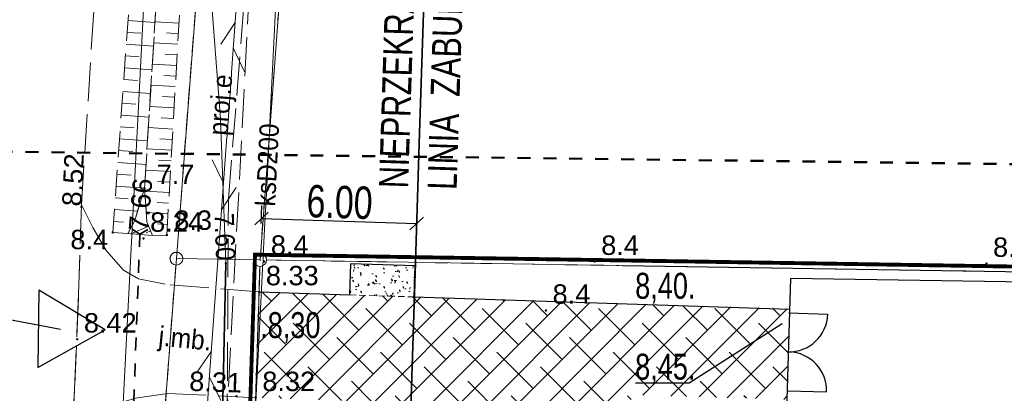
# Model space of a CAD drawing. Extents: x 5477991 to 5478204, y 5952118 to 5952269.
# Tile 7 of 9: x 5478127 to 5478165, y 5952221 to 5952235. Entities that reach past the tile are written whole.
import ezdxf
from ezdxf.enums import TextEntityAlignment as Align

# ---------------------------------------------------------------- set-up
doc = ezdxf.new("R2010")
doc.units = 0
doc.header["$LTSCALE"] = 0.5
doc.header["$PDMODE"] = 33
doc.header["$PDSIZE"] = 0.3
for name, pattern in [('1 1', [2, 1, -1]), ('2 1', [3, 2, -1]), ('3 1', [4, 3, -1]), ('EGKK', [4, 3, -1]), ('EGUG', [2, 1, -1]), ('HIDDEN', [0.375, 0.25, -0.125])]:
    doc.linetypes.add(name, pattern=pattern)
doc.layers.get('0').update_dxf_attribs({"color": 251})
doc.layers.get('Defpoints').update_dxf_attribs({"color": 251})
for name, color, linetype in [('--granica', 2, 'Continuous'), ('--OPISY', 7, 'Continuous'), ('--rzędne terenu', 7, 'Continuous'), ('--utw.ażur', 251, 'Continuous'), ('Strzałka', 251, 'Continuous')]:
    doc.layers.add(name, color=color, linetype=linetype)
for name, color, linetype, lineweight in [('--linia  zabudowy', 251, 'Continuous', 35), ('--naw.utw.proj', 251, 'Continuous', 0), ('--zagos.terenu', 7, 'Continuous', 30), ('EGDE', 7, 'Continuous', 20), ('EGKK', 251, 'Continuous', 20), ('EGPG', 251, 'Continuous', 20), ('EGPG_O', 251, 'Continuous', 20), ('EGUG', 251, 'Continuous', 20), ('OTK', 251, 'Continuous', 20), ('OTK_O', 251, 'Continuous', 20), ('OTR', 251, 'Continuous', 20), ('OTRN', 251, 'Continuous', 20), ('OTRN_O', 251, 'Continuous', 18), ('OTRS', 251, 'Continuous', 20), ('OTRS_O', 251, 'Continuous', 18), ('SUE', 251, 'Continuous', 20), ('SUE_O', 251, 'Continuous', 20), ('SUK', 251, 'Continuous', 20), ('SUK_O', 251, 'Continuous', 20), ('SUL', 251, 'Continuous', 20), ('SUPS', 251, 'Continuous', 20), ('SUPS_O', 251, 'Continuous', 0), ('SUT', 251, 'Continuous', 20)]:
    doc.layers.add(name, color=color, linetype=linetype, lineweight=lineweight)
doc.styles.add('1-500', font='arial.ttf', dxfattribs={"width": 0.75, "height": 1.25})
doc.styles.add('BDOT', font='Arial.ttf', dxfattribs={"width": 0.9})
doc.styles.add('EGBP', font='arial.ttf')
doc.styles.add('GESUT', font='Arial.ttf', dxfattribs={"width": 0.9})
doc.styles.add('STYL-1', font='arial.ttf', dxfattribs={"width": 0.75})
doc.linetypes.add('LINIA ZAB2', pattern='A,0.4,[135,RODZLIN.shx,S=0.015,R=0,X=-0.1,Y=0],0.4', length=0.8)
doc.linetypes.add('OGRODZENIE1', pattern='A,0.4,-0.06,[143,RODZLIN.shx,S=0.012,R=0,X=0,Y=0],-0.06,0.4', length=0.92)
doc.linetypes.add('SUTP', pattern='A,7.5,[50,msgB.shx,S=1,R=0,X=0,Y=0],15,[50,msgB.shx,S=1,R=180,X=0,Y=0],7.5', length=30)
doc.dimstyles.new('1-500', dxfattribs={"dimtxt": 1.25, "dimasz": 0.5, "dimexe": 0.5, "dimexo": 1, "dimgap": 0.09, "dimtad": 1, "dimzin": 0, "dimdsep": 46, "dimtxsty": '1-500', "dimblk": 'OBLIQUE', "dimcen": 0.09, "dimclrt": 256, "dimadec": 0, "dimazin": 0, "dimtfac": 1, "dimtdec": 4, "dimtix": 1, "dimtofl": 0, "dimtmove": 2, "dimatfit": 3, "dimldrblk": 'OBLIQUE', "dimfxl": 0.5, "dimfxlon": 1, "dimtvp": 0.9, "dimtolj": 1, "dimtzin": 0, "dimarcsym": 0})

# ---------------------------------------------------------------- blocks, each defined once
blk = doc.blocks.new('OTRN')
at = {"layer": 'OTRN', "color": 0, "const_width": 0.09}
blk.add_lwpolyline([(-0.045, 0, 1), (0.045, 0, 1)], format="xyb", close=True, dxfattribs=at)
at = {"layer": 'OTRN_O', "color": 0, "style": 'BDOT'}
blk.add_attdef('RZEDNA', (0.514, 0.515), '', height=1.5, dxfattribs=at)
blk = doc.blocks.new('OTRS')
at = {"layer": 'OTRS', "color": 0, "lineweight": -3, "const_width": 0.09}
blk.add_lwpolyline([(-0.045, 0, 1), (0.045, 0, 1)], format="xyb", close=True, dxfattribs=at)
at = {"layer": 'OTRS_O', "color": 0, "style": 'BDOT'}
blk.add_attdef('RZEDNA', (0.514, 0.515), '', height=1.5, dxfattribs=at)
blk = doc.blocks.new('SUPS_B')
at = {"layer": 'SUPS', "color": 0, "const_width": 0.09, "flags": 128}
blk.add_lwpolyline([(-0.045, 0, 1), (0.045, 0, 1)], format="xyb", close=True, dxfattribs=at)
at = {"layer": 'SUPS_O', "color": 0, "style": 'GESUT', "width": 0.9}
blk.add_attdef('RZEDNA', (1.597, -0.736), '', height=1.5, dxfattribs=at)
blk = doc.blocks.new('EGPG_a')
at = {"layer": 'EGPG_O', "color": 0, "style": 'EGBP'}
blk.add_attdef('NRP', (0.976, 0.519), '', height=1.5, dxfattribs=at)
at = {"color": 0}
blk.add_wipeout([(0.48, 0), (0.457, 0.148), (0.388, 0.282), (0.282, 0.388), (0.148, 0.457), (0, 0.48), (-0.148, 0.457), (-0.282, 0.388), (-0.388, 0.282), (-0.457, 0.148), (-0.48, 0), (-0.457, -0.148), (-0.388, -0.282), (-0.282, -0.388), (-0.148, -0.457), (0, -0.48), (0.148, -0.457), (0.282, -0.388), (0.388, -0.282), (0.457, -0.148)], dxfattribs=at).dxf.layer = 'EGPG'
at = {"layer": 'EGPG', "color": 0, "lineweight": 18}
blk.add_circle((0, 0, 1), 0.5, dxfattribs=at)
blk = doc.blocks.new('OTKZ')
at = {"layer": 'OTK', "color": 0, "linetype": 'Continuous', "lineweight": 35}
for q in [(-0.6, -0.36), (0.6, -0.36)]:
    blk.add_line((0, 0), q, dxfattribs=at)
blk = doc.blocks.new('SUTP')
at = {"layer": 'SUT', "color": 0, "lineweight": 18}
for p, q in [((-1, 0.268), (0, 2)), ((1, -1.732), (0, 0))]:
    blk.add_line(p, q, dxfattribs=at)
blk = doc.blocks.new('_Oblique')
at = {"color": 0, "linetype": 'ByBlock', "lineweight": -2}
blk.add_line((-0.5, -0.5), (0.5, 0.5), dxfattribs=at)
blk = doc.blocks.new('*D244')
at = {"layer": '--linia  zabudowy', "color": 0, "linetype": 'Continuous', "lineweight": -2, "ltscale": 10}
for p, q in [((5478136.005, 5952227.331), (5478136.027, 5952228.017)), ((5478142.002, 5952227.138), (5478142.024, 5952227.824)), ((5478136.011, 5952227.517), (5478142.008, 5952227.324))]:
    blk.add_line(p, q, dxfattribs=at)
at = {"layer": 'Defpoints', "color": 0}
for p in [(5478142.008, 5952227.324), (5478135.973, 5952226.331), (5478141.97, 5952226.139)]:
    blk.add_point(p, dxfattribs=at)
at = {"layer": '--linia  zabudowy', "color": 0, "lineweight": -2, "xscale": 0.5, "yscale": 0.5, "zscale": 0.5}
for p, rotation in [((5478136.011, 5952227.517), 178.160296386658), ((5478142.008, 5952227.324), 358.160296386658)]:
    blk.add_blockref('_Oblique', p, dxfattribs=dict(at, rotation=rotation))
at = {"layer": '--linia  zabudowy', "lineweight": 0, "insert": (5478139.033, 5952228.148), "char_height": 1.25, "attachment_point": 5, "rotation": 358.1603, "style": '1-500'}
blk.add_mtext('\\A1;6.00', dxfattribs=at)

msp = doc.modelspace()

# ---------------------------------------------------------------- hatches: boundary and pattern name
at = {"layer": '--naw.utw.proj', "linetype": 'HIDDEN'}
h = msp.add_hatch(dxfattribs=at)
h.set_pattern_fill('02-Tynk zaprawa', color=256, scale=0.75)
h.set_pattern_definition([(10, (2711028.111, 2969837.9876), (-0.0214054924, 2.2809355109), [0, -0.75]), (12, (2711028.336, 2969837.6126), (-0.2477180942, 2.2476122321), [0, -0.75]), (-3, (2711027.811, 2969837.4626), (0.4922419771, 2.2272904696), [0, -1.125]), (-82, (2711027.886, 2969837.575), (3.1169359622, -0.6222621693), [0, -0.375]), (23, (2711027.811, 2969837.5), (0.5016122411, 2.657232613), [0, -0.6]), (58, (2711027.661, 2969837.3126), (2.8222854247, -0.4369839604), [0, -0.45]), (79, (2711027.661, 2969837.7626), (-2.771084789, 1.0734705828), [0, -0.675]), (40, (2711028.111, 2969837.9876), (-2.12318687, 3.1137120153), [0, -0.75]), (92, (2711028.336, 2969837.6126), (-3.0060248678, 0.120164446), [0, -0.75]), (-43, (2711027.811, 2969837.4626), (3.8547490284, 3.5838575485), [0, -1.125]), (-12, (2711027.886, 2969837.575), (1.4948562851, 1.9825248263), [0, -0.375]), (63, (2711027.811, 2969837.5), (-1.2569534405, 2.3239391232), [0, -0.675]), (6, (2711027.66104, 2969837.31258), (1.161955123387, -0.292645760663), [0, -0.45]), (138, (2711027.661, 2969837.7626), (-2.8492060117, -2.3797636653), [0, -3.225]), (82, (2711028.111, 2969837.9876), (-2.1759132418, 0.684490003), [0.075, -0.75]), (-12, (2711028.336, 2969837.6126), (0.6878845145, 2.1540519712), [0.075, -0.75]), (37, (2711027.811, 2969837.4626), (-1.0545954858, 2.0226105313), [0.075, -1.125]), (-102, (2711027.886, 2969837.575), (2.7161355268, -1.6507900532), [0.075, -0.375]), (103, (2711027.811, 2969837.5), (-2.5297592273, 0.9554152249), [0.075, -0.6]), (-19, (2711027.661, 2969837.3126), (0.2090919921, -2.8482504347), [0.075, -0.45]), (9, (2711027.661, 2969837.7626), (0.0609655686, 2.9711164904), [0.075, -0.675]), (-92, (2711028.111, 2969837.9876), (3.73462829, -0.5056446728), [0.075, -0.75]), (-62, (2711028.336, 2969837.6126), (2.7544738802, 1.20975148), [0.075, -0.75]), (143, (2711027.811, 2969837.4626), (-3.459017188, -3.967155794), [0.075, -1.125]), (112, (2711027.886, 2969837.575), (-2.4795005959, 0.1306782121), [0.075, -0.375]), (-53, (2711027.811, 2969837.5), (2.6397547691, 0.1109944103), [0.075, -0.675]), (126, (2711027.66104, 2969837.31258), (-0.32753889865, 1.152605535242), [0.075, -0.45]), (38, (2711027.661, 2969837.7626), (-1.8488502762, 3.219161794), [0.075, -3.225]), (82, (2711028.1185, 2969837.9876), (-2.1759132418, 0.684490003), [0.075, -0.75]), (-12, (2711028.3435, 2969837.6126), (0.6878845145, 2.1540519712), [0.075, -0.75]), (37, (2711027.8185, 2969837.4626), (-1.0545954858, 2.0226105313), [0.075, -1.125]), (-102, (2711027.8935, 2969837.575), (2.7161355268, -1.6507900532), [0.075, -0.375]), (103, (2711027.8185, 2969837.5), (-2.5297592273, 0.9554152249), [0.075, -0.6]), (-19, (2711027.6535, 2969837.3126), (0.2090919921, -2.8482504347), [0.075, -0.45]), (9, (2711027.6535, 2969837.7626), (0.0609655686, 2.9711164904), [0.075, -0.675]), (-92, (2711028.1185, 2969837.9876), (3.73462829, -0.5056446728), [0.075, -0.75]), (-62, (2711028.3435, 2969837.6126), (2.7544738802, 1.20975148), [0.075, -0.75]), (143, (2711027.8185, 2969837.4626), (-3.459017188, -3.967155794), [0.075, -1.125]), (112, (2711027.8935, 2969837.575), (-2.4795005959, 0.1306782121), [0.075, -0.375]), (-53, (2711027.8185, 2969837.5), (2.6397547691, 0.1109944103), [0.075, -0.675]), (126, (2711027.65354, 2969837.31258), (-0.32753889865, 1.152605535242), [0.075, -0.45]), (38, (2711027.6535, 2969837.7626), (-1.8488502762, 3.219161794), [0.075, -3.225])])
h.paths.add_polyline_path([(5478139.418, 5952224.572), (5478139.457, 5952225.771), (5478141.956, 5952225.691), (5478141.917, 5952224.491)])
at = {"layer": '--utw.ażur'}
h = msp.add_hatch(dxfattribs=at)
h.set_pattern_fill('ANSI38', color=256, scale=0.25, style=0)
h.paths.add_polyline_path([(5478144.246, 5952203.557, -0.284874), (5478146.06, 5952201.747), (5478149.687, 5952201.63), (5478150.3, 5952220.716), (5478156.301, 5952220.533), (5478156.414, 5952224.036), (5478141.917, 5952224.491), (5478139.418, 5952224.572), (5478135.906, 5952224.684), (5478135.77, 5952220.602), (5478143.285, 5952220.362, -0.405573), (5478144.737, 5952218.863), (5478144.656, 5952216.316)])

# ---------------------------------------------------------------- linework, layer by layer
at = {"layer": '--linia  zabudowy', "linetype": 'LINIA ZAB2', "ltscale": 10}
msp.add_lwpolyline([(5478142.281, 5952235.821), (5478142.121, 5952230.823), (5478141.96, 5952225.826), (5478141.057, 5952197.707)], dxfattribs=at)
at = {"layer": '--OPISY'}
msp.add_lwpolyline([(5478105.29, 5952225.689), (5478115.373, 5952225.689), (5478128.255, 5952223.249)], dxfattribs=at)
at = {"layer": '--rzędne terenu', "flags": 128}
msp.add_lwpolyline([(5478150.46, 5952221.179), (5478152.529, 5952221.179), (5478156.126, 5952223.464)], dxfattribs=at)
at = {"layer": '--zagos.terenu', "linetype": 'Continuous'}
for p, q in [((5478135.928, 5952224.684), (5478139.418, 5952224.572)), ((5478141.917, 5952224.491), (5478156.41, 5952224.026))]:
    msp.add_line(p, q, dxfattribs=at)
at = {"layer": '--zagos.terenu', "linetype": 'HIDDEN', "lineweight": 20, "ltscale": 2}
msp.add_line((5478139.418, 5952224.572), (5478141.917, 5952224.491), dxfattribs=at)
at = {"layer": '--zagos.terenu', "linetype": 'Continuous'}
msp.add_lwpolyline([(5478141.917, 5952224.491), (5478141.956, 5952225.691), (5478139.457, 5952225.771), (5478139.418, 5952224.572)], dxfattribs=at)
at = {"layer": '--zagos.terenu', "linetype": 'Continuous', "flags": 128}
msp.add_lwpolyline([(5478129.973, 5952223.228), (5478127.415, 5952224.748), (5478127.378, 5952221.772)], close=True, dxfattribs=at)
msp.add_line((5478149.96, 5952225.701), (5478183.22, 5952225.18))
at = {"color": 0}
for p, q in [((5478156.384, 5952223.873), (5478157.884, 5952223.827)), ((5478156.339, 5952220.873), (5478157.838, 5952220.828))]:
    msp.add_line(p, q, dxfattribs=at)
at = {"color": 0, "linetype": 'OGRODZENIE1', "lineweight": 30, "ltscale": 3}
msp.add_lwpolyline([(5478172.266, 5952224.961), (5478156.445, 5952225.209), (5478155.61, 5952197.657), (5478171.435, 5952197.485)], close=True, dxfattribs=at)
at = {"color": 0}
for centre, start, end in [((5478156.384, 5952223.873), 268.2625, 358.2625), ((5478156.339, 5952220.873), 358.2625, 88.2625)]:
    msp.add_arc(centre, 1.5, start, end, dxfattribs=at)
at = {"layer": 'EGDE', "lineweight": 18}
for points in [[(5478131.99, 5952216.23), (5478132.75, 5952197.94), (5478135.06, 5952197.9), (5478135.96, 5952225.92), (5478132.73, 5952225.97)], [(5478135.06, 5952197.9), (5478182.42, 5952197.17), (5478183.22, 5952225.18), (5478135.96, 5952225.92)]]:
    msp.add_lwpolyline(points, close=True, dxfattribs=at)
at = {"layer": 'EGKK', "linetype": 'EGKK', "lineweight": 18}
msp.add_lwpolyline([(5478135.06, 5952197.9), (5478182.42, 5952197.17), (5478183.22, 5952225.18), (5478135.96, 5952225.92)], close=True, dxfattribs=at)
at = {"layer": 'EGUG', "linetype": 'EGUG', "lineweight": 18}
msp.add_lwpolyline([(5478135.06, 5952197.9), (5478182.42, 5952197.17), (5478183.22, 5952225.18), (5478135.96, 5952225.92)], close=True, dxfattribs=at)
at = {"layer": 'OTK', "linetype": '3 1', "lineweight": 18}
msp.add_lwpolyline([(5478128.828, 5952171.097), (5478128.63, 5952175.15), (5478128.21, 5952200), (5478128.68, 5952218.43), (5478128.8, 5952220.95), (5478128.95, 5952224.6), (5478129.06, 5952228.05), (5478130.35, 5952248.13), (5478131.12, 5952258.45), (5478131.23, 5952259.771)], dxfattribs=at)
msp.add_lwpolyline([(5478128.68, 5952218.43), (5478129.31, 5952219.35), (5478129.82, 5952219.96), (5478130.43, 5952220.37), (5478131.15, 5952220.59), (5478132.38, 5952220.77), (5478135.792, 5952220.602), (5478135.928, 5952224.684), (5478133.98, 5952224.84), (5478132.3, 5952224.98), (5478131.27, 5952225.19), (5478130.69, 5952225.52), (5478130.02, 5952226.28), (5478129.5, 5952227.17), (5478129.06, 5952228.05), (5478128.95, 5952224.6), (5478128.8, 5952220.95)], close=True, dxfattribs=at)
at = {"layer": 'OTK', "linetype": '1 1', "lineweight": 35, "flags": 128}
msp.add_lwpolyline([(5478131.32, 5952226.92), (5478131.03, 5952218.92)], dxfattribs=at)
at = {"layer": 'OTR'}
for p, q in [((5478130.861, 5952235.157), (5478131.902, 5952235.082)), ((5478132.828, 5952235.058), (5478131.904, 5952235.111)), ((5478130.828, 5952234.701), (5478131.351, 5952234.663)), ((5478132.805, 5952234.649), (5478132.342, 5952234.676)), ((5478130.795, 5952234.245), (5478131.845, 5952234.169)), ((5478132.782, 5952234.24), (5478131.853, 5952234.293)), ((5478132.758, 5952233.831), (5478132.293, 5952233.858)), ((5478130.762, 5952233.789), (5478131.289, 5952233.751)), ((5478132.735, 5952233.422), (5478131.801, 5952233.476)), ((5478130.729, 5952233.333), (5478131.788, 5952233.256)), ((5478130.696, 5952232.877), (5478131.228, 5952232.838)), ((5478132.711, 5952233.013), (5478132.244, 5952233.04)), ((5478130.663, 5952232.421), (5478131.73, 5952232.344)), ((5478132.688, 5952232.605), (5478131.75, 5952232.658)), ((5478130.63, 5952231.965), (5478131.166, 5952231.926)), ((5478132.665, 5952232.196), (5478132.194, 5952232.223)), ((5478132.641, 5952231.787), (5478131.699, 5952231.841)), ((5478130.597, 5952231.508), (5478131.673, 5952231.431)), ((5478132.618, 5952231.378), (5478132.145, 5952231.405)), ((5478130.564, 5952231.052), (5478131.104, 5952231.013)), ((5478132.594, 5952230.969), (5478131.647, 5952231.023)), ((5478130.531, 5952230.596), (5478131.616, 5952230.518)), ((5478132.571, 5952230.56), (5478132.096, 5952230.587)), ((5478130.498, 5952230.14), (5478131.043, 5952230.101)), ((5478132.547, 5952230.151), (5478131.596, 5952230.206)), ((5478130.465, 5952229.684), (5478131.558, 5952229.605)), ((5478132.524, 5952229.742), (5478132.047, 5952229.77)), ((5478132.501, 5952229.333), (5478131.545, 5952229.388)), ((5478130.432, 5952229.228), (5478130.981, 5952229.188)), ((5478132.477, 5952228.924), (5478131.998, 5952228.952)), ((5478130.4, 5952228.772), (5478131.501, 5952228.692)), ((5478132.454, 5952228.516), (5478131.508, 5952228.57)), ((5478130.367, 5952228.316), (5478130.866, 5952228.28)), ((5478132.43, 5952228.107), (5478131.983, 5952228.132)), ((5478130.334, 5952227.86), (5478131.229, 5952227.795)), ((5478132.407, 5952227.698), (5478131.565, 5952227.746)), ((5478130.301, 5952227.404), (5478130.685, 5952227.376)), ((5478131.661, 5952227.219), (5478130.965, 5952226.93)), ((5478131.735, 5952227.04), (5478131.561, 5952226.967)), ((5478132.383, 5952227.289), (5478131.999, 5952227.311))]:
    msp.add_line(p, q, dxfattribs=at)
at = {"layer": 'OTR', "linetype": '2 1', "lineweight": 18}
for points in [[(5478130.85, 5952226.94), (5478131.12, 5952227.44), (5478131.5, 5952228.68), (5478132.62, 5952246.5), (5478132.37, 5952248.3), (5478132.17, 5952248.85), (5478131.85, 5952248.84), (5478130.27, 5952226.98)], [(5478133.15, 5952248.78), (5478132.85, 5952248.28), (5478132.62, 5952246.5), (5478131.5, 5952228.68), (5478131.59, 5952227.39), (5478131.81, 5952226.86), (5478132.36, 5952226.88), (5478133.61, 5952248.7)], [(5478130.85, 5952226.94), (5478131.81, 5952226.86), (5478131.59, 5952227.39), (5478131.5, 5952228.68), (5478131.12, 5952227.44)]]:
    msp.add_lwpolyline(points, close=True, dxfattribs=at)
at = {"layer": 'SUE', "linetype": '3 1', "lineweight": 18}
msp.add_lwpolyline([(5478116.68, 5952186.92), (5478116.56, 5952196.92), (5478134.56, 5952197.25), (5478134.74, 5952228.28), (5478137.44, 5952261.9), (5478138.39, 5952261.75), (5478138.62, 5952261.73), (5478140.85, 5952261.47), (5478140.97, 5952261.23)], dxfattribs=at)
at = {"layer": 'SUL', "lineweight": 35}
msp.add_lwpolyline([(5478134.64, 5952225.79), (5478134.51, 5952219.92)], dxfattribs=at)

# ---------------------------------------------------------------- block references
at = {"layer": 'OTK', "xscale": 0.5, "yscale": 0.5, "zscale": 0.5, "rotation": 177.9239370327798}
msp.add_blockref('OTKZ', (5478131.32, 5952226.92), dxfattribs=at)
at = {"layer": 'OTRN'}
ref = msp.add_blockref('OTRN', (5478131.5, 5952228.68), dxfattribs=dict(at, xscale=0.5, yscale=0.5, zscale=0.5, rotation=360))
ref.add_attrib('RZEDNA', '7.7', (5478131.967, 5952228.844, 7.7), dxfattribs={"layer": 'OTRN_O', "color": 0, "height": 0.75, "style": 'BDOT'})
ref = msp.add_blockref('OTRN', (5478132.36, 5952226.88), dxfattribs=dict(at, xscale=0.5, yscale=0.5, zscale=0.5, rotation=360))
ref.add_attrib('RZEDNA', '8.3', (5478132.65, 5952227.08, 8.3), dxfattribs={"layer": 'OTRN_O', "color": 0, "height": 0.75, "style": 'BDOT'})
ref = msp.add_blockref('OTRN', (5478130.27, 5952226.98), dxfattribs=dict(at, xscale=0.5, yscale=0.5, zscale=0.5, rotation=360))
ref.add_attrib('RZEDNA', '8.4', (5478128.636, 5952226.333, 8.4), dxfattribs={"layer": 'OTRN_O', "color": 0, "height": 0.75, "style": 'BDOT'})
at = {"layer": 'OTRN', "xscale": 0.5, "yscale": 0.5, "zscale": 0.5}
for p, values in [((5478148.878, 5952225.856, 8.439), {'RZEDNA': '8.4'}), ((5478164.01, 5952225.78, 8.522), {'RZEDNA': '8.5'}), ((5478147, 5952223.97, 8.361), {'RZEDNA': '8.4'})]:
    msp.add_blockref('OTRN', p, dxfattribs=at).add_auto_attribs(values)
at = {"layer": 'OTRS'}
ref = msp.add_blockref('OTRS', (5478129.06, 5952227.97), dxfattribs=dict(at, xscale=0.5, yscale=0.5, zscale=0.5, rotation=360))
ref.add_attrib('RZEDNA', '8.52', (5478129.06, 5952227.97, 8.52), dxfattribs={"layer": 'OTRS_O', "color": 0, "height": 0.75, "rotation": 87.1727, "style": 'BDOT'})
ref = msp.add_blockref('OTRS', (5478131.32, 5952226.92, 7.661), dxfattribs=dict(at, xscale=0.5, yscale=0.5, zscale=0.5))
ref.add_attrib('RZEDNA', '7.66', (5478131.631, 5952227.004, 7.661), dxfattribs={"layer": 'OTRS_O', "color": 0, "height": 0.75, "rotation": 85.0377, "style": 'BDOT'})
at = {"layer": 'OTRS', "xscale": 0.5, "yscale": 0.5, "zscale": 0.5}
for p, values in [((5478135.928, 5952224.684, 8.33), {'RZEDNA': '8.33'}), ((5478128.9, 5952222.86, 8.421), {'RZEDNA': '8.42'}), ((5478135.792, 5952220.602, 8.49), {'RZEDNA': '8.32'})]:
    msp.add_blockref('OTRS', p, dxfattribs=at).add_auto_attribs(values)
at = {"layer": 'OTRS'}
ref = msp.add_blockref('OTRS', (5478135.05, 5952220.66), dxfattribs=dict(at, xscale=0.5, yscale=0.5, zscale=0.5, rotation=360))
ref.add_attrib('RZEDNA', '8.31', (5478133.215, 5952220.87, 8.31), dxfattribs={"layer": 'OTRS_O', "color": 0, "height": 0.75, "rotation": 358.0385, "style": 'BDOT'})
at = {"layer": 'SUPS'}
ref = msp.add_blockref('SUPS_B', (5478134.64, 5952225.79), dxfattribs=dict(at, xscale=0.5, yscale=0.5, zscale=0.5, rotation=360))
ref.add_attrib('RZEDNA', '7.60', dxfattribs={"layer": 'SUPS_O', "color": 0, "height": 0.75, "rotation": 272.155, "style": 'GESUT', "width": 0.9}).set_placement((5478134.57, 5952227.73, 7.6), align=Align.MIDDLE_LEFT)
at = {"layer": 'SUT', "linetype": 'SUTP', "lineweight": 18, "xscale": 0.5, "yscale": 0.5, "zscale": 0.5}
for p, rotation in [((5478134.551, 5952228.881), 175.846478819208), ((5478134.008, 5952221.401), 355.846478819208)]:
    msp.add_blockref('SUTP', p, dxfattribs=dict(at, rotation=rotation))

# ---------------------------------------------------------------- texts
at = {"layer": '--linia  zabudowy', "insert": (5478141.51, 5952258.556), "char_height": 1.5, "width": 59.72916, "attachment_point": 2, "rotation": 88.1603, "style": '1-500'}
msp.add_mtext('\\pxql;{\\H0.75x;NIEPRZEKRACZALNA\\P\\pxql;LINIA  ZABUDOWY}', dxfattribs=at)
at = {"layer": '--rzędne terenu', "char_height": 1, "width": 11.893, "attachment_point": 1, "style": 'STYL-1'}
for s, insert in [('8,40. ', (5478150.446, 5952225.422, -10.26)), ('.8,30 ', (5478135.963, 5952223.905, -10.26)), ('8,45. ', (5478150.444, 5952222.301, -10.26))]:
    msp.add_mtext(s, dxfattribs=dict(at, insert=insert))
at = {"layer": 'OTK_O', "insert": (5478131.991, 5952222.399), "char_height": 0.75, "attachment_point": 7, "rotation": 354.1979, "style": 'BDOT'}
msp.add_mtext('j.mb.', dxfattribs=at)

# ---------------------------------------------------------------- next in the draw order: texts
at = {"layer": 'SUE_O', "insert": (5478134.93, 5952230.68), "char_height": 0.75, "attachment_point": 7, "rotation": 85.408, "style": 'GESUT', "bg_fill": 3, "box_fill_scale": 1.1, "bg_fill_color": 256, "bg_fill_transparency": 0}
msp.add_mtext('proj.e', dxfattribs=at)

# ---------------------------------------------------------------- next in the draw order: linework, layer by layer
at = {"layer": 'EGDE', "lineweight": 18}
msp.add_lwpolyline([(5478138.643, 5952261.948), (5478135.96, 5952225.92), (5478183.22, 5952225.18), (5478182.42, 5952197.17), (5478135.06, 5952197.9), (5478134.54, 5952169.916)], dxfattribs=at)
at = {"layer": 'SUE', "lineweight": 18}
msp.add_lwpolyline([(5478116.77, 5952186.97), (5478116.64, 5952186.66), (5478116.26, 5952187.08), (5478116.31, 5952187.51), (5478116.42, 5952188.31), (5478116.58, 5952189.57), (5478116.64, 5952196.4), (5478116.9, 5952196.75), (5478117.13, 5952196.87), (5478118.23, 5952196.84), (5478120.42, 5952196.88), (5478129.12, 5952196.94), (5478130.66, 5952197.19), (5478132.58, 5952197.2), (5478133.83, 5952197.25), (5478134.36, 5952197.45), (5478134.58, 5952197.99), (5478134.15, 5952206.13), (5478134.62, 5952212.34), (5478134.51, 5952219.92), (5478134.64, 5952225.79), (5478134.43, 5952231.37), (5478134.03, 5952236.57)], dxfattribs=at)

# ---------------------------------------------------------------- next in the draw order: block references
at = {"layer": 'SUT', "linetype": 'SUTP', "lineweight": 18, "xscale": 0.5, "yscale": 0.5, "zscale": 0.5, "rotation": 355.8464788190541}
msp.add_blockref('SUTP', (5478134.929, 5952234.079), dxfattribs=at)

# ---------------------------------------------------------------- next in the draw order: block references
at = {"layer": 'EGPG', "xscale": 0.5, "yscale": 0.5, "zscale": 0.5, "rotation": 360}
for p in [(5478132.73, 5952225.97), (5478135.96, 5952225.92)]:
    msp.add_blockref('EGPG_a', p, dxfattribs=at)

# ---------------------------------------------------------------- next in the draw order: texts
at = {"layer": 'SUK_O', "insert": (5478136.17, 5952227.99), "char_height": 0.75, "attachment_point": 4, "rotation": 87.1343, "style": 'GESUT', "bg_fill": 3, "box_fill_scale": 1.1, "bg_fill_color": 256, "bg_fill_transparency": 0}
msp.add_mtext('ksD200', dxfattribs=at)

# ---------------------------------------------------------------- next in the draw order: linework, layer by layer
at = {"layer": '--granica', "lineweight": 40, "const_width": 0.15, "flags": 128}
msp.add_lwpolyline([(5478135.766, 5952226.123), (5478183.426, 5952225.377), (5478182.614, 5952196.967), (5478134.854, 5952197.703)], close=True, dxfattribs=at)
at = {"layer": 'EGDE', "lineweight": 18}
for points in [[(5478135.459, 5952261.541), (5478132.73, 5952225.97), (5478135.96, 5952225.92), (5478138.642, 5952261.931)], [(5478133.87, 5952170.732), (5478132.75, 5952197.94), (5478131.99, 5952216.23), (5478132.73, 5952225.97), (5478135.46, 5952261.562)]]:
    msp.add_lwpolyline(points, dxfattribs=at)
at = {"layer": 'EGUG', "linetype": 'EGUG', "lineweight": 18}
for points in [[(5478133.878, 5952170.536), (5478132.75, 5952197.94), (5478131.99, 5952216.23), (5478132.73, 5952225.97), (5478135.479, 5952261.807)], [(5478134.566, 5952171.322), (5478135.06, 5952197.9), (5478135.96, 5952225.92), (5478138.641, 5952261.913)], [(5478135.458, 5952261.531), (5478132.73, 5952225.97), (5478131.99, 5952216.23), (5478132.75, 5952197.94), (5478133.841, 5952171.424)]]:
    msp.add_lwpolyline(points, dxfattribs=at)
at = {"layer": 'Strzałka', "linetype": '1 1', "lineweight": 50, "flags": 128}
msp.add_lwpolyline([(5478188.435, 5952229.332), (5478187.552, 5952193.554), (5478113.251, 5952194.092), (5478113.161, 5952230.256), (5478188.435, 5952229.332), (5478188.435, 5952229.332)], dxfattribs=at)
at = {"layer": 'SUK', "lineweight": 18}
for points in [[(5478132.942, 5952171.567), (5478132.46, 5952175.59), (5478129.6, 5952199.72), (5478132.13, 5952248.55)], [(5478137.704, 5952171.888), (5478135.32, 5952210.94), (5478137.17, 5952247.91)]]:
    msp.add_lwpolyline(points, dxfattribs=at)
at = {"layer": 'SUT', "linetype": '3 1', "lineweight": 18}
for points in [[(5478133.821, 5952169.105), (5478134, 5952207.05), (5478136.79, 5952259.85), (5478141.44, 5952266.25)], [(5478133.828, 5952170.469), (5478134, 5952207.05), (5478136.79, 5952259.85), (5478141.44, 5952266.25)]]:
    msp.add_lwpolyline(points, dxfattribs=at)
at = {"layer": 'SUT', "linetype": 'Continuous', "lineweight": 18, "flags": 128}
msp.add_lwpolyline([(5478136.83, 5952260.26), (5478132.65, 5952202.7), (5478133.996, 5952170.257)], dxfattribs=at)

# ---------------------------------------------------------------- next in the draw order: block references
at = {"layer": 'OTRN', "xscale": 0.5, "yscale": 0.5, "zscale": 0.5}
msp.add_blockref('OTRN', (5478136.12, 5952225.86, 8.416), dxfattribs=at).add_auto_attribs({'RZEDNA': '8.4'})
at = {"layer": 'OTRS', "xscale": 0.5, "yscale": 0.5, "zscale": 0.5}
msp.add_blockref('OTRS', (5478131.46, 5952226.748, 8.242), dxfattribs=at).add_auto_attribs({'RZEDNA': '8.24'})

# ---------------------------------------------------------------- next in the draw order: dimensions: what is measured, and where the dimension line sits
at = {"layer": '--linia  zabudowy', "linetype": 'Continuous', "lineweight": 0, "ltscale": 10}
dim = msp.add_aligned_dim(p1=(5478135.973, 5952226.331), p2=(5478141.97, 5952226.139), distance=1.186, dimstyle='1-500', dxfattribs=at)
dim.commit()
dim.dimension.update_dxf_attribs({"geometry": '*D244', "text_midpoint": (5478139.033, 5952228.148)})

doc.saveas('drawing.dxf')
